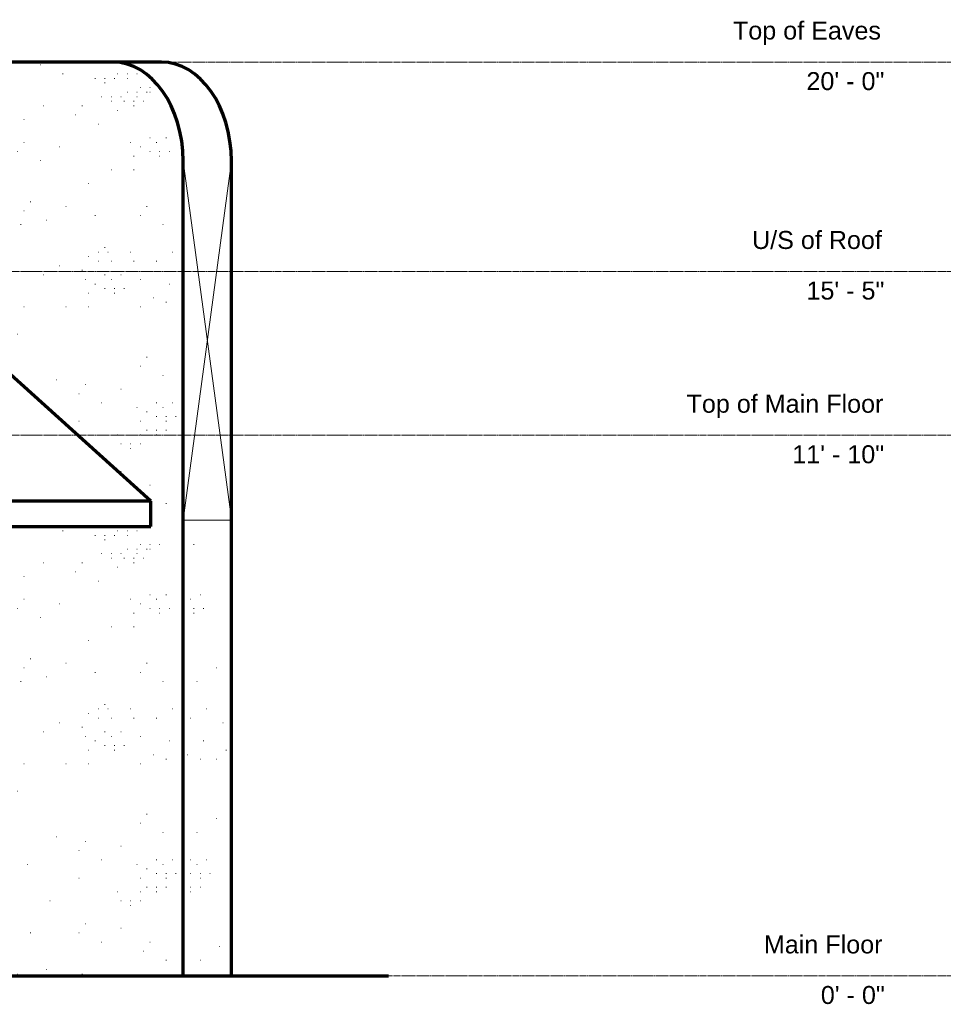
# Model space of a CAD drawing. Header units: inches. Extents: x -468 to 585, y -7 to 251.
# Tile 26 of 26: x 340 to 585, y -7 to 251. Entities that reach past the tile are written whole.
import ezdxf

# ---------------------------------------------------------------- set-up
doc = ezdxf.new("R2010")
doc.units = ezdxf.units.IN
doc.header["$MEASUREMENT"] = 0
doc.linetypes.add('Center 1_4_', pattern=[0.53125, 0.25, -0.09375, 0.09375, -0.09375])
for name, color, linetype, lineweight in [('A-DETL', 90, 'Continuous', 9), ('A-FLOR-LEVL', 51, 'Continuous', 9), ('A-ROOF', 132, 'Continuous', 9), ('A-WALL', 90, 'Continuous', 9), ('A-WALL-PATT', 111, 'Continuous', 9), ('Q-SPCQ', 2, 'Continuous', 9)]:
    doc.layers.add(name, color=color, linetype=linetype, lineweight=lineweight)
doc.styles.add('Arial', font='arial.ttf', dxfattribs={"height": 4.724409})

msp = doc.modelspace()

# ---------------------------------------------------------------- hatches: boundary and pattern name
at = {"layer": 'A-WALL-PATT'}
h = msp.add_hatch(dxfattribs=at)
h.set_pattern_fill('FP_2', color=256, style=0, pattern_type=2)
h.set_pattern_definition([(0, (528.1, 88.04), (0, 120), [0.112, -84.74]), (0, (483.13, 50.84), (0, 120), [0.112, -84.74]), (0, (509.44, 48.44), (0, 120), [0.112, -84.74]), (0, (529.8, 79.64), (0, 120), [0.112, -84.74]), (0, (517.92, 139.64), (0, 120), [0.112, -84.74]), (0, (475.5, 138.44), (0, 120), [0.112, -84.74]), (0, (492.46, 106.04), (0, 120), [0.112, -84.74]), (0, (496.71, 101.24), (0, 120), [0.112, -84.74]), (0, (541.68, 113.24), (0, 120), [0.112, -84.74]), (0, (544.23, 112.04), (0, 120), [0.112, -84.74]), (0, (544.23, 113.24), (0, 120), [0.112, -84.74]), (0, (546.77, 113.24), (0, 120), [0.112, -84.74]), (0, (529.8, 115.64), (0, 120), [0.112, -84.74]), (0, (532.35, 114.44), (0, 120), [0.112, -84.74]), (0, (532.35, 115.64), (0, 120), [0.112, -84.74]), (0, (534.89, 115.64), (0, 120), [0.112, -84.74]), (0, (537.44, 109.64), (0, 120), [0.112, -84.74]), (0, (539.98, 108.44), (0, 120), [0.112, -84.74]), (0, (539.98, 109.64), (0, 120), [0.112, -84.74]), (0, (542.53, 109.64), (0, 120), [0.112, -84.74]), (0, (538.29, 112.04), (0, 120), [0.112, -84.74]), (0, (540.83, 110.84), (0, 120), [0.112, -84.74]), (0, (540.83, 112.04), (0, 120), [0.112, -84.74]), (0, (543.38, 112.04), (0, 120), [0.112, -84.74]), (0, (531.5, 110.84), (0, 120), [0.112, -84.74]), (0, (534.04, 109.64), (0, 120), [0.112, -84.74]), (0, (534.04, 110.84), (0, 120), [0.112, -84.74]), (0, (536.59, 110.84), (0, 120), [0.112, -84.74]), (0, (535.74, 116.84), (0, 120), [0.112, -84.74]), (0, (538.29, 115.64), (0, 120), [0.112, -84.74]), (0, (538.29, 116.84), (0, 120), [0.112, -84.74]), (0, (540.83, 116.84), (0, 120), [0.112, -84.74]), (0, (500.95, 113.24), (0, 120), [0.112, -84.74]), (0, (503.5, 112.04), (0, 120), [0.112, -84.74]), (0, (503.5, 113.24), (0, 120), [0.112, -84.74]), (0, (506.04, 113.24), (0, 120), [0.112, -84.74]), (0, (499.25, 119.24), (0, 120), [0.112, -84.74]), (0, (501.8, 118.04), (0, 120), [0.112, -84.74]), (0, (501.8, 119.24), (0, 120), [0.112, -84.74]), (0, (504.35, 119.24), (0, 120), [0.112, -84.74]), (0, (536.59, 139.64), (0, 120), [0.112, -84.74]), (0, (539.13, 138.44), (0, 120), [0.112, -84.74]), (0, (539.13, 139.64), (0, 120), [0.112, -84.74]), (0, (541.68, 139.64), (0, 120), [0.112, -84.74]), (0, (492.46, 152.84), (0, 120), [0.112, -84.74]), (0, (495.01, 151.64), (0, 120), [0.112, -84.74]), (0, (495.01, 152.84), (0, 120), [0.112, -84.74]), (0, (497.56, 152.84), (0, 120), [0.112, -84.74]), (0, (485.68, 124.04), (0, 120), [0.112, -84.74]), (0, (488.22, 122.84), (0, 120), [0.112, -84.74]), (0, (488.22, 124.04), (0, 120), [0.112, -84.74]), (0, (490.77, 124.04), (0, 120), [0.112, -84.74]), (0, (543.38, 143.24), (0, 120), [0.112, -84.74]), (0, (545.92, 142.04), (0, 120), [0.112, -84.74]), (0, (545.92, 143.24), (0, 120), [0.112, -84.74]), (0, (548.47, 143.24), (0, 120), [0.112, -84.74]), (0, (479.74, 124.04), (0, 120), [0.112, -84.74]), (0, (482.28, 122.84), (0, 120), [0.112, -84.74]), (0, (482.28, 124.04), (0, 120), [0.112, -84.74]), (0, (484.83, 124.04), (0, 120), [0.112, -84.74]), (0, (536.59, 154.04), (0, 120), [0.112, -84.74]), (0, (531.5, 150.44), (0, 120), [0.112, -84.74]), (0, (527.25, 155.24), (0, 120), [0.112, -84.74]), (0, (525.56, 152.84), (0, 120), [0.112, -84.74]), (0, (526.4, 120.44), (0, 120), [0.112, -84.74]), (0, (521.32, 116.84), (0, 120), [0.112, -84.74]), (0, (517.07, 121.64), (0, 120), [0.112, -84.74]), (0, (515.38, 119.24), (0, 120), [0.112, -84.74]), (0, (535.74, 107.24), (0, 120), [0.112, -84.74]), (0, (530.65, 103.64), (0, 120), [0.112, -84.74]), (0, (526.4, 108.44), (0, 120), [0.112, -84.74]), (0, (524.71, 106.04), (0, 120), [0.112, -84.74]), (0, (509.44, 120.44), (0, 120), [0.112, -84.74]), (0, (504.35, 116.84), (0, 120), [0.112, -84.74]), (0, (500.1, 121.64), (0, 120), [0.112, -84.74]), (0, (498.4, 119.24), (0, 120), [0.112, -84.74]), (0, (512.83, 131.24), (0, 120), [0.112, -84.74]), (0, (507.74, 127.64), (0, 120), [0.112, -84.74]), (0, (503.5, 132.44), (0, 120), [0.112, -84.74]), (0, (501.8, 130.04), (0, 120), [0.112, -84.74]), (0, (553.56, 127.64), (0, 120), [0.112, -84.74]), (0, (548.47, 124.04), (0, 120), [0.112, -84.74]), (0, (544.23, 128.84), (0, 120), [0.112, -84.74]), (0, (542.53, 126.44), (0, 120), [0.112, -84.74]), (0, (520.47, 97.64), (0, 120), [0.112, -84.74]), (0, (515.38, 94.04), (0, 120), [0.112, -84.74]), (0, (511.13, 98.84), (0, 120), [0.112, -84.74]), (0, (509.44, 96.44), (0, 120), [0.112, -84.74]), (0, (516.22, 108.44), (0, 120), [0.112, -84.74]), (0, (511.13, 104.84), (0, 120), [0.112, -84.74]), (0, (506.89, 109.64), (0, 120), [0.112, -84.74]), (0, (505.19, 107.24), (0, 120), [0.112, -84.74]), (0, (536.59, 132.44), (0, 120), [0.112, -84.74]), (0, (531.5, 128.84), (0, 120), [0.112, -84.74]), (0, (527.25, 133.64), (0, 120), [0.112, -84.74]), (0, (525.56, 131.24), (0, 120), [0.112, -84.74]), (0, (552.71, 80.84), (0, 120), [0.112, -84.74]), (0, (547.62, 77.24), (0, 120), [0.112, -84.74]), (0, (543.38, 82.04), (0, 120), [0.112, -84.74]), (0, (541.68, 79.64), (0, 120), [0.112, -84.74]), (0, (510.28, 77.24), (0, 120), [0.112, -84.74]), (0, (505.19, 73.64), (0, 120), [0.112, -84.74]), (0, (500.95, 78.44), (0, 120), [0.112, -84.74]), (0, (499.25, 76.04), (0, 120), [0.112, -84.74]), (0, (483.98, 102.44), (0, 120), [0.112, -84.74]), (0, (478.89, 98.84), (0, 120), [0.112, -84.74]), (0, (474.65, 103.64), (0, 120), [0.112, -84.74]), (0, (472.95, 101.24), (0, 120), [0.112, -84.74]), (0, (496.71, 137.24), (0, 120), [0.112, -84.74]), (0, (491.62, 133.64), (0, 120), [0.112, -84.74]), (0, (487.37, 138.44), (0, 120), [0.112, -84.74]), (0, (485.68, 136.04), (0, 120), [0.112, -84.74]), (0, (485.68, 157.64), (0, 120), [0.112, -84.74]), (0, (480.59, 154.04), (0, 120), [0.112, -84.74]), (0, (476.34, 158.84), (0, 120), [0.112, -84.74]), (0, (474.65, 156.44), (0, 120), [0.112, -84.74]), (0, (552.71, 161.24), (0, 120), [0.112, -84.74]), (0, (547.62, 157.64), (0, 120), [0.112, -84.74]), (0, (543.38, 162.44), (0, 120), [0.112, -84.74]), (0, (541.68, 160.04), (0, 120), [0.112, -84.74]), (0, (511.13, 80.84), (0, 120), [0.112, -84.74]), (0, (512.83, 83.24), (0, 120), [0.112, -84.74]), (0, (517.07, 78.44), (0, 120), [0.112, -84.74]), (0, (522.16, 82.04), (0, 120), [0.112, -84.74]), (0, (476.34, 113.24), (0, 120), [0.112, -84.74]), (0, (482.28, 113.24), (0, 120), [0.112, -84.74]), (0, (482.28, 116.84), (0, 120), [0.112, -84.74]), (0, (483.98, 119.24), (0, 120), [0.112, -84.74]), (0, (481.43, 120.44), (0, 120), [0.112, -84.74]), (0, (486.53, 121.64), (0, 120), [0.112, -84.74]), (0, (488.22, 120.44), (0, 120), [0.112, -84.74]), (0, (486.53, 118.04), (0, 120), [0.112, -84.74]), (0, (489.07, 116.84), (0, 120), [0.112, -84.74]), (0, (489.07, 118.04), (0, 120), [0.112, -84.74]), (0, (491.62, 118.04), (0, 120), [0.112, -84.74]), (0, (490.77, 121.64), (0, 120), [0.112, -84.74]), (0, (535.74, 142.04), (0, 120), [0.112, -84.74]), (0, (541.68, 142.04), (0, 120), [0.112, -84.74]), (0, (541.68, 145.64), (0, 120), [0.112, -84.74]), (0, (543.38, 148.04), (0, 120), [0.112, -84.74]), (0, (540.83, 149.24), (0, 120), [0.112, -84.74]), (0, (545.92, 150.44), (0, 120), [0.112, -84.74]), (0, (547.62, 149.24), (0, 120), [0.112, -84.74]), (0, (545.92, 146.84), (0, 120), [0.112, -84.74]), (0, (548.47, 145.64), (0, 120), [0.112, -84.74]), (0, (548.47, 146.84), (0, 120), [0.112, -84.74]), (0, (551.01, 146.84), (0, 120), [0.112, -84.74]), (0, (550.16, 150.44), (0, 120), [0.112, -84.74]), (0, (534.04, 91.64), (0, 120), [0.112, -84.74]), (0, (539.98, 91.64), (0, 120), [0.112, -84.74]), (0, (539.98, 95.24), (0, 120), [0.112, -84.74]), (0, (541.68, 97.64), (0, 120), [0.112, -84.74]), (0, (539.13, 98.84), (0, 120), [0.112, -84.74]), (0, (544.23, 100.04), (0, 120), [0.112, -84.74]), (0, (545.92, 98.84), (0, 120), [0.112, -84.74]), (0, (544.23, 96.44), (0, 120), [0.112, -84.74]), (0, (546.77, 95.24), (0, 120), [0.112, -84.74]), (0, (546.77, 96.44), (0, 120), [0.112, -84.74]), (0, (549.32, 96.44), (0, 120), [0.112, -84.74]), (0, (548.47, 100.04), (0, 120), [0.112, -84.74]), (0, (478.04, 90.44), (0, 120), [0.112, -84.74]), (0, (489.07, 88.04), (0, 120), [0.112, -84.74]), (0, (483.98, 79.64), (0, 120), [0.112, -84.74]), (0, (493.31, 90.44), (0, 120), [0.112, -84.74]), (0, (495.01, 79.64), (0, 120), [0.112, -84.74]), (0, (500.1, 86.84), (0, 120), [0.112, -84.74]), (0, (499.25, 89.24), (0, 120), [0.112, -84.74]), (0, (495.01, 146.84), (0, 120), [0.112, -84.74]), (0, (500.95, 148.04), (0, 120), [0.112, -84.74]), (0, (502.65, 150.44), (0, 120), [0.112, -84.74]), (0, (505.19, 156.44), (0, 120), [0.112, -84.74]), (0, (507.74, 158.84), (0, 120), [0.112, -84.74]), (0, (500.95, 157.64), (0, 120), [0.112, -84.74]), (0, (500.1, 158.84), (0, 120), [0.112, -84.74]), (0, (499.25, 161.24), (0, 120), [0.112, -84.74]), (0, (499.25, 155.24), (0, 120), [0.112, -84.74]), (0, (498.4, 156.44), (0, 120), [0.112, -84.74]), (0, (496.71, 157.64), (0, 120), [0.112, -84.74]), (0, (494.16, 161.24), (0, 120), [0.112, -84.74]), (0, (493.31, 160.04), (0, 120), [0.112, -84.74]), (0, (490.77, 158.84), (0, 120), [0.112, -84.74]), (0, (491.62, 156.44), (0, 120), [0.112, -84.74]), (0, (494.16, 157.64), (0, 120), [0.112, -84.74]), (0, (494.16, 155.24), (0, 120), [0.112, -84.74]), (0, (506.89, 145.64), (0, 120), [0.112, -84.74]), (0, (511.98, 149.24), (0, 120), [0.112, -84.74]), (0, (519.62, 156.44), (0, 120), [0.112, -84.74]), (0, (525.56, 145.64), (0, 120), [0.112, -84.74]), (0, (533.2, 70.04), (0, 120), [0.112, -84.74]), (0, (541.68, 62.84), (0, 120), [0.112, -84.74]), (0, (541.68, 55.64), (0, 120), [0.112, -84.74]), (0, (545.07, 58.04), (0, 120), [0.112, -84.74]), (0, (548.47, 56.84), (0, 120), [0.112, -84.74]), (0, (549.32, 61.64), (0, 120), [0.112, -84.74]), (0, (552.71, 56.84), (0, 120), [0.112, -84.74]), (0, (555.26, 59.24), (0, 120), [0.112, -84.74]), (0, (554.41, 66.44), (0, 120), [0.112, -84.74]), (0, (550.16, 70.04), (0, 120), [0.112, -84.74]), (0, (545.92, 67.64), (0, 120), [0.112, -84.74]), (0, (539.13, 70.04), (0, 120), [0.112, -84.74]), (0, (539.98, 67.64), (0, 120), [0.112, -84.74]), (0, (536.59, 64.04), (0, 120), [0.112, -84.74]), (0, (537.44, 60.44), (0, 120), [0.112, -84.74]), (0, (534.89, 60.44), (0, 120), [0.112, -84.74]), (0, (534.89, 59.24), (0, 120), [0.112, -84.74]), (0, (532.35, 60.44), (0, 120), [0.112, -84.74]), (0, (534.04, 62.84), (0, 120), [0.112, -84.74]), (0, (532.35, 64.04), (0, 120), [0.112, -84.74]), (0, (534.04, 67.64), (0, 120), [0.112, -84.74]), (0, (530.65, 67.64), (0, 120), [0.112, -84.74]), (0, (532.35, 71.24), (0, 120), [0.112, -84.74]), (0, (530.65, 70.04), (0, 120), [0.112, -84.74]), (0, (528.1, 68.84), (0, 120), [0.112, -84.74]), (0, (526.4, 65.24), (0, 120), [0.112, -84.74]), (0, (527.25, 62.84), (0, 120), [0.112, -84.74]), (0, (529.8, 61.64), (0, 120), [0.112, -84.74]), (0, (528.1, 59.24), (0, 120), [0.112, -84.74]), (0, (528.1, 55.64), (0, 120), [0.112, -84.74]), (0, (522.16, 55.64), (0, 120), [0.112, -84.74]), (0, (520.47, 66.44), (0, 120), [0.112, -84.74]), (0, (511.13, 55.64), (0, 120), [0.112, -84.74]), (0, (516.22, 64.04), (0, 120), [0.112, -84.74]), (0, (505.19, 66.44), (0, 120), [0.112, -84.74]), (0, (497.56, 59.24), (0, 120), [0.112, -84.74]), (0, (492.46, 55.64), (0, 120), [0.112, -84.74]), (0, (479.74, 65.24), (0, 120), [0.112, -84.74]), (0, (479.74, 67.64), (0, 120), [0.112, -84.74]), (0, (477.19, 66.44), (0, 120), [0.112, -84.74]), (0, (476.34, 68.84), (0, 120), [0.112, -84.74]), (0, (478.89, 70.04), (0, 120), [0.112, -84.74]), (0, (479.74, 71.24), (0, 120), [0.112, -84.74]), (0, (482.28, 67.64), (0, 120), [0.112, -84.74]), (0, (483.98, 66.44), (0, 120), [0.112, -84.74]), (0, (484.83, 65.24), (0, 120), [0.112, -84.74]), (0, (484.83, 71.24), (0, 120), [0.112, -84.74]), (0, (485.68, 68.84), (0, 120), [0.112, -84.74]), (0, (486.53, 67.64), (0, 120), [0.112, -84.74]), (0, (493.31, 68.84), (0, 120), [0.112, -84.74]), (0, (490.77, 66.44), (0, 120), [0.112, -84.74]), (0, (488.22, 60.44), (0, 120), [0.112, -84.74]), (0, (486.53, 58.04), (0, 120), [0.112, -84.74]), (0, (480.59, 56.84), (0, 120), [0.112, -84.74])])
h.paths.add_polyline_path([(325.13, 0), (383.35, 0), (383.35, 214), (383.19, 217.39), (382.72, 220.73), (381.95, 223.95), (380.89, 227), (379.55, 229.83), (377.96, 232.38), (376.16, 234.63), (374.16, 236.52), (372, 238.02), (369.72, 239.11), (367.36, 239.78), (364.96, 240), (332.09, 240), (332.09, 163.28), (374.9, 124.73), (374.9, 118), (325.13, 118), (325.13, 4.41)], flags=0)
h = msp.add_hatch(dxfattribs=at)
h.set_pattern_fill('FP_3', color=256, style=0, pattern_type=2)
h.set_pattern_definition([(0, (27.96, 88.04), (0, 120), [0.112, -84.74]), (0, (-17.02, 50.84), (0, 120), [0.112, -84.74]), (0, (9.29, 48.44), (0, 120), [0.112, -84.74]), (0, (29.65, 79.64), (0, 120), [0.112, -84.74]), (0, (17.77, 139.64), (0, 120), [0.112, -84.74]), (0, (-24.65, 138.44), (0, 120), [0.112, -84.741]), (0, (-7.68, 106.04), (0, 120), [0.112, -84.74]), (0, (-3.44, 101.24), (0, 120), [0.112, -84.74]), (0, (41.53, 113.24), (0, 120), [0.112, -84.74]), (0, (44.08, 112.04), (0, 120), [0.112, -84.74]), (0, (44.08, 113.24), (0, 120), [0.112, -84.74]), (0, (46.62, 113.24), (0, 120), [0.112, -84.74]), (0, (29.65, 115.64), (0, 120), [0.112, -84.74]), (0, (32.2, 114.44), (0, 120), [0.112, -84.74]), (0, (32.2, 115.64), (0, 120), [0.112, -84.74]), (0, (34.74, 115.64), (0, 120), [0.112, -84.74]), (0, (37.29, 109.64), (0, 120), [0.112, -84.74]), (0, (39.84, 108.44), (0, 120), [0.112, -84.74]), (0, (39.84, 109.64), (0, 120), [0.112, -84.74]), (0, (42.38, 109.64), (0, 120), [0.112, -84.74]), (0, (38.14, 112.04), (0, 120), [0.112, -84.74]), (0, (40.69, 110.84), (0, 120), [0.112, -84.74]), (0, (40.69, 112.04), (0, 120), [0.112, -84.74]), (0, (43.23, 112.04), (0, 120), [0.112, -84.74]), (0, (31.35, 110.84), (0, 120), [0.112, -84.74]), (0, (33.9, 109.64), (0, 120), [0.112, -84.74]), (0, (33.9, 110.84), (0, 120), [0.112, -84.74]), (0, (36.44, 110.84), (0, 120), [0.112, -84.74]), (0, (35.59, 116.84), (0, 120), [0.112, -84.74]), (0, (38.14, 115.64), (0, 120), [0.112, -84.74]), (0, (38.14, 116.84), (0, 120), [0.112, -84.74]), (0, (40.69, 116.84), (0, 120), [0.112, -84.74]), (0, (0.8, 113.24), (0, 120), [0.112, -84.74]), (0, (3.35, 112.04), (0, 120), [0.112, -84.74]), (0, (3.35, 113.24), (0, 120), [0.112, -84.74]), (0, (5.9, 113.24), (0, 120), [0.112, -84.74]), (0, (-0.89, 119.24), (0, 120), [0.112, -84.74]), (0, (1.65, 118.04), (0, 120), [0.112, -84.74]), (0, (1.65, 119.24), (0, 120), [0.112, -84.74]), (0, (4.2, 119.24), (0, 120), [0.112, -84.74]), (0, (36.44, 139.64), (0, 120), [0.112, -84.74]), (0, (38.99, 138.44), (0, 120), [0.112, -84.74]), (0, (38.99, 139.64), (0, 120), [0.112, -84.74]), (0, (41.53, 139.64), (0, 120), [0.112, -84.74]), (0, (-7.68, 152.84), (0, 120), [0.112, -84.741]), (0, (-5.14, 151.64), (0, 120), [0.112, -84.741]), (0, (-5.14, 152.84), (0, 120), [0.112, -84.741]), (0, (-2.59, 152.84), (0, 120), [0.112, -84.741]), (0, (-14.47, 124.04), (0, 120), [0.112, -84.741]), (0, (-11.92, 122.84), (0, 120), [0.112, -84.741]), (0, (-11.92, 124.04), (0, 120), [0.112, -84.741]), (0, (-9.38, 124.04), (0, 120), [0.112, -84.74]), (0, (43.23, 143.24), (0, 120), [0.112, -84.74]), (0, (45.78, 142.04), (0, 120), [0.112, -84.74]), (0, (45.78, 143.24), (0, 120), [0.112, -84.74]), (0, (48.32, 143.24), (0, 120), [0.112, -84.74]), (0, (-20.41, 124.04), (0, 120), [0.112, -84.741]), (0, (-17.86, 122.84), (0, 120), [0.112, -84.741]), (0, (-17.86, 124.04), (0, 120), [0.112, -84.741]), (0, (-15.32, 124.04), (0, 120), [0.112, -84.741]), (0, (36.44, 154.04), (0, 120), [0.112, -84.74]), (0, (31.35, 150.44), (0, 120), [0.112, -84.74]), (0, (27.11, 155.24), (0, 120), [0.112, -84.74]), (0, (25.41, 152.84), (0, 120), [0.112, -84.74]), (0, (26.26, 120.44), (0, 120), [0.112, -84.74]), (0, (21.17, 116.84), (0, 120), [0.112, -84.74]), (0, (16.93, 121.64), (0, 120), [0.112, -84.74]), (0, (15.23, 119.24), (0, 120), [0.112, -84.74]), (0, (35.59, 107.24), (0, 120), [0.112, -84.74]), (0, (30.5, 103.64), (0, 120), [0.112, -84.74]), (0, (26.26, 108.44), (0, 120), [0.112, -84.74]), (0, (24.56, 106.04), (0, 120), [0.112, -84.74]), (0, (9.29, 120.44), (0, 120), [0.112, -84.74]), (0, (4.2, 116.84), (0, 120), [0.112, -84.74]), (0, (-0.04, 121.64), (0, 120), [0.112, -84.74]), (0, (-1.74, 119.24), (0, 120), [0.112, -84.74]), (0, (12.68, 131.24), (0, 120), [0.112, -84.74]), (0, (7.59, 127.64), (0, 120), [0.112, -84.74]), (0, (3.35, 132.44), (0, 120), [0.112, -84.74]), (0, (1.65, 130.04), (0, 120), [0.112, -84.74]), (0, (53.41, 127.64), (0, 120), [0.112, -84.74]), (0, (48.32, 124.04), (0, 120), [0.112, -84.74]), (0, (44.08, 128.84), (0, 120), [0.112, -84.74]), (0, (42.38, 126.44), (0, 120), [0.112, -84.74]), (0, (20.32, 97.64), (0, 120), [0.112, -84.74]), (0, (15.23, 94.04), (0, 120), [0.112, -84.74]), (0, (10.99, 98.84), (0, 120), [0.112, -84.74]), (0, (9.29, 96.44), (0, 120), [0.112, -84.74]), (0, (16.08, 108.44), (0, 120), [0.112, -84.74]), (0, (10.99, 104.84), (0, 120), [0.112, -84.74]), (0, (6.74, 109.64), (0, 120), [0.112, -84.74]), (0, (5.05, 107.24), (0, 120), [0.112, -84.74]), (0, (36.44, 132.44), (0, 120), [0.112, -84.74]), (0, (31.35, 128.84), (0, 120), [0.112, -84.74]), (0, (27.11, 133.64), (0, 120), [0.112, -84.74]), (0, (25.41, 131.24), (0, 120), [0.112, -84.74]), (0, (52.56, 80.84), (0, 120), [0.112, -84.74]), (0, (47.47, 77.24), (0, 120), [0.112, -84.74]), (0, (43.23, 82.04), (0, 120), [0.112, -84.74]), (0, (41.53, 79.64), (0, 120), [0.112, -84.74]), (0, (10.14, 77.24), (0, 120), [0.112, -84.74]), (0, (5.05, 73.64), (0, 120), [0.112, -84.74]), (0, (0.8, 78.44), (0, 120), [0.112, -84.74]), (0, (-0.89, 76.04), (0, 120), [0.112, -84.74]), (0, (-16.17, 102.44), (0, 120), [0.112, -84.741]), (0, (-21.26, 98.84), (0, 120), [0.112, -84.741]), (0, (-25.5, 103.64), (0, 120), [0.112, -84.741]), (0, (-27.2, 101.24), (0, 120), [0.112, -84.741]), (0, (-3.44, 137.24), (0, 120), [0.112, -84.74]), (0, (-8.53, 133.64), (0, 120), [0.112, -84.741]), (0, (-12.77, 138.44), (0, 120), [0.112, -84.741]), (0, (-14.47, 136.04), (0, 120), [0.112, -84.741]), (0, (-14.47, 157.64), (0, 120), [0.112, -84.741]), (0, (-19.56, 154.04), (0, 120), [0.112, -84.741]), (0, (-23.8, 158.84), (0, 120), [0.112, -84.741]), (0, (-25.5, 156.44), (0, 120), [0.112, -84.741]), (0, (52.56, 161.24), (0, 120), [0.112, -84.74]), (0, (47.47, 157.64), (0, 120), [0.112, -84.74]), (0, (43.23, 162.44), (0, 120), [0.112, -84.74]), (0, (41.53, 160.04), (0, 120), [0.112, -84.74]), (0, (10.99, 80.84), (0, 120), [0.112, -84.74]), (0, (12.68, 83.24), (0, 120), [0.112, -84.74]), (0, (16.93, 78.44), (0, 120), [0.112, -84.74]), (0, (22.02, 82.04), (0, 120), [0.112, -84.74]), (0, (-23.8, 113.24), (0, 120), [0.112, -84.741]), (0, (-17.86, 113.24), (0, 120), [0.112, -84.741]), (0, (-17.86, 116.84), (0, 120), [0.112, -84.741]), (0, (-16.17, 119.24), (0, 120), [0.112, -84.741]), (0, (-18.71, 120.44), (0, 120), [0.112, -84.741]), (0, (-13.62, 121.64), (0, 120), [0.112, -84.741]), (0, (-11.92, 120.44), (0, 120), [0.112, -84.741]), (0, (-13.62, 118.04), (0, 120), [0.112, -84.741]), (0, (-11.07, 116.84), (0, 120), [0.112, -84.74]), (0, (-11.07, 118.04), (0, 120), [0.112, -84.74]), (0, (-8.53, 118.04), (0, 120), [0.112, -84.74]), (0, (-9.38, 121.64), (0, 120), [0.112, -84.74]), (0, (35.59, 142.04), (0, 120), [0.112, -84.74]), (0, (41.53, 142.04), (0, 120), [0.112, -84.74]), (0, (41.53, 145.64), (0, 120), [0.112, -84.74]), (0, (43.23, 148.04), (0, 120), [0.112, -84.74]), (0, (40.69, 149.24), (0, 120), [0.112, -84.74]), (0, (45.78, 150.44), (0, 120), [0.112, -84.74]), (0, (47.47, 149.24), (0, 120), [0.112, -84.74]), (0, (45.78, 146.84), (0, 120), [0.112, -84.74]), (0, (48.32, 145.64), (0, 120), [0.112, -84.74]), (0, (48.32, 146.84), (0, 120), [0.112, -84.74]), (0, (50.87, 146.84), (0, 120), [0.112, -84.74]), (0, (50.02, 150.44), (0, 120), [0.112, -84.74]), (0, (33.9, 91.64), (0, 120), [0.112, -84.74]), (0, (39.84, 91.64), (0, 120), [0.112, -84.74]), (0, (39.84, 95.24), (0, 120), [0.112, -84.74]), (0, (41.53, 97.64), (0, 120), [0.112, -84.74]), (0, (38.99, 98.84), (0, 120), [0.112, -84.74]), (0, (44.08, 100.04), (0, 120), [0.112, -84.74]), (0, (45.78, 98.84), (0, 120), [0.112, -84.74]), (0, (44.08, 96.44), (0, 120), [0.112, -84.74]), (0, (46.62, 95.24), (0, 120), [0.112, -84.74]), (0, (46.62, 96.44), (0, 120), [0.112, -84.74]), (0, (49.17, 96.44), (0, 120), [0.112, -84.74]), (0, (48.32, 100.04), (0, 120), [0.112, -84.74]), (0, (-22.11, 90.44), (0, 120), [0.112, -84.741]), (0, (-11.07, 88.04), (0, 120), [0.112, -84.74]), (0, (-16.17, 79.64), (0, 120), [0.112, -84.74]), (0, (-6.83, 90.44), (0, 120), [0.112, -84.74]), (0, (-5.14, 79.64), (0, 120), [0.112, -84.74]), (0, (-0.04, 86.84), (0, 120), [0.112, -84.74]), (0, (-0.89, 89.24), (0, 120), [0.112, -84.74]), (0, (-5.14, 146.84), (0, 120), [0.112, -84.741]), (0, (0.8, 148.04), (0, 120), [0.112, -84.74]), (0, (2.5, 150.44), (0, 120), [0.112, -84.74]), (0, (5.05, 156.44), (0, 120), [0.112, -84.74]), (0, (7.59, 158.84), (0, 120), [0.112, -84.74]), (0, (0.8, 157.64), (0, 120), [0.112, -84.741]), (0, (-0.04, 158.84), (0, 120), [0.112, -84.741]), (0, (-0.89, 161.24), (0, 120), [0.112, -84.741]), (0, (-0.89, 155.24), (0, 120), [0.112, -84.741]), (0, (-1.74, 156.44), (0, 120), [0.112, -84.741]), (0, (-3.44, 157.64), (0, 120), [0.112, -84.741]), (0, (-5.98, 161.24), (0, 120), [0.112, -84.741]), (0, (-6.83, 160.04), (0, 120), [0.112, -84.741]), (0, (-9.38, 158.84), (0, 120), [0.112, -84.741]), (0, (-8.53, 156.44), (0, 120), [0.112, -84.741]), (0, (-5.98, 157.64), (0, 120), [0.112, -84.741]), (0, (-5.98, 155.24), (0, 120), [0.112, -84.741]), (0, (6.74, 145.64), (0, 120), [0.112, -84.74]), (0, (11.84, 149.24), (0, 120), [0.112, -84.74]), (0, (19.47, 156.44), (0, 120), [0.112, -84.74]), (0, (25.41, 145.64), (0, 120), [0.112, -84.74]), (0, (33.05, 70.04), (0, 120), [0.112, -84.74]), (0, (41.53, 62.84), (0, 120), [0.112, -84.74]), (0, (41.53, 55.64), (0, 120), [0.112, -84.74]), (0, (44.93, 58.04), (0, 120), [0.112, -84.74]), (0, (48.32, 56.84), (0, 120), [0.112, -84.74]), (0, (49.17, 61.64), (0, 120), [0.112, -84.74]), (0, (52.56, 56.84), (0, 120), [0.112, -84.74]), (0, (55.11, 59.24), (0, 120), [0.112, -84.74]), (0, (54.26, 66.44), (0, 120), [0.112, -84.74]), (0, (50.02, 70.04), (0, 120), [0.112, -84.74]), (0, (45.78, 67.64), (0, 120), [0.112, -84.74]), (0, (38.99, 70.04), (0, 120), [0.112, -84.74]), (0, (39.84, 67.64), (0, 120), [0.112, -84.74]), (0, (36.44, 64.04), (0, 120), [0.112, -84.74]), (0, (37.29, 60.44), (0, 120), [0.112, -84.74]), (0, (34.74, 60.44), (0, 120), [0.112, -84.74]), (0, (34.74, 59.24), (0, 120), [0.112, -84.74]), (0, (32.2, 60.44), (0, 120), [0.112, -84.74]), (0, (33.9, 62.84), (0, 120), [0.112, -84.74]), (0, (32.2, 64.04), (0, 120), [0.112, -84.74]), (0, (33.9, 67.64), (0, 120), [0.112, -84.74]), (0, (30.5, 67.64), (0, 120), [0.112, -84.74]), (0, (32.2, 71.24), (0, 120), [0.112, -84.74]), (0, (30.5, 70.04), (0, 120), [0.112, -84.74]), (0, (27.96, 68.84), (0, 120), [0.112, -84.74]), (0, (26.26, 65.24), (0, 120), [0.112, -84.74]), (0, (27.11, 62.84), (0, 120), [0.112, -84.74]), (0, (29.65, 61.64), (0, 120), [0.112, -84.74]), (0, (27.96, 59.24), (0, 120), [0.112, -84.74]), (0, (27.96, 55.64), (0, 120), [0.112, -84.74]), (0, (22.02, 55.64), (0, 120), [0.112, -84.74]), (0, (20.32, 66.44), (0, 120), [0.112, -84.74]), (0, (10.99, 55.64), (0, 120), [0.112, -84.74]), (0, (16.08, 64.04), (0, 120), [0.112, -84.74]), (0, (5.05, 66.44), (0, 120), [0.112, -84.74]), (0, (-2.59, 59.24), (0, 120), [0.112, -84.74]), (0, (-7.68, 55.64), (0, 120), [0.112, -84.74]), (0, (-20.41, 65.24), (0, 120), [0.112, -84.74]), (0, (-20.41, 67.64), (0, 120), [0.112, -84.74]), (0, (-22.95, 66.44), (0, 120), [0.112, -84.741]), (0, (-23.8, 68.84), (0, 120), [0.112, -84.741]), (0, (-21.26, 70.04), (0, 120), [0.112, -84.74]), (0, (-20.41, 71.24), (0, 120), [0.112, -84.74]), (0, (-17.86, 67.64), (0, 120), [0.112, -84.74]), (0, (-16.17, 66.44), (0, 120), [0.112, -84.74]), (0, (-15.32, 65.24), (0, 120), [0.112, -84.74]), (0, (-15.32, 71.24), (0, 120), [0.112, -84.74]), (0, (-14.47, 68.84), (0, 120), [0.112, -84.74]), (0, (-13.62, 67.64), (0, 120), [0.112, -84.74]), (0, (-6.83, 68.84), (0, 120), [0.112, -84.74]), (0, (-9.38, 66.44), (0, 120), [0.112, -84.74]), (0, (-11.92, 60.44), (0, 120), [0.112, -84.74]), (0, (-13.62, 58.04), (0, 120), [0.112, -84.74]), (0, (-19.56, 56.84), (0, 120), [0.112, -84.74])])
h.paths.add_polyline_path([(396.08, 0), (396.08, 119.69), (383.35, 119.69), (383.35, 0)], flags=0)

# ---------------------------------------------------------------- linework, layer by layer
at = {"layer": 'A-DETL', "lineweight": 70}
for p, q in [((377.65, 240), (330.47, 240)), ((383.35, 0), (383.35, 214)), ((396.04, 0), (396.04, 214)), ((374.9, 124.73), (325.13, 169.54)), ((374.9, 124.73), (-250.93, 124.73)), ((374.9, 118), (374.9, 124.73)), ((-250.93, 118), (374.9, 118)), ((-347.24, 0), (437.34, 0))]:
    msp.add_line(p, q, dxfattribs=at)
for centre in [(364.96, 214), (377.65, 214)]:
    msp.add_ellipse(centre, major_axis=(0, 26), ratio=0.707107, start_param=4.712389, end_param=6.283185, dxfattribs=at)
at = {"layer": 'A-FLOR-LEVL', "linetype": 'Center 1_4_'}
for p, q in [((-468.09, 240), (585.16, 240)), ((-468.09, 185), (585.16, 185)), ((-468.09, 142), (585.16, 142)), ((-468.09, 0), (585.16, 0))]:
    msp.add_line(p, q, dxfattribs=at)
at = {"layer": 'A-ROOF'}
for p, q in [((-250.93, 124.73), (374.9, 124.73)), ((374.9, 118), (-250.93, 118))]:
    msp.add_line(p, q, dxfattribs=at)
at = {"layer": 'A-WALL'}
for p, q in [((377.69, 240), (-287.41, 240)), ((383.35, 0), (383.35, 214)), ((396.08, 214), (396.08, 0)), ((332.09, 163.28), (374.9, 124.73)), ((374.9, 124.73), (374.9, 118)), ((396.08, 119.69), (383.35, 119.69)), ((88.75, 0), (396.08, 0))]:
    msp.add_line(p, q, dxfattribs=at)
for centre in [(364.96, 214), (377.69, 214)]:
    msp.add_ellipse(centre, major_axis=(0, 26), ratio=0.707107, start_param=4.712389, end_param=6.283185, dxfattribs=at)
at = {"layer": 'Q-SPCQ'}
for p, q in [((383.35, 119.69), (396.04, 214)), ((383.35, 214), (396.04, 120))]:
    msp.add_line(p, q, dxfattribs=at)

# ---------------------------------------------------------------- texts
at = {"layer": 'A-FLOR-LEVL', "attachment_point": 1, "style": 'Arial'}
for s, insert, char_height, width in [('Top of Eaves', (527.79, 250.65), 4.7244, 47.3437), ('20\' - 0"', (547.1, 237.37), 4.724, 24.9975), ('U/S of Roof', (532.8, 195.65), 4.7244, 41.2837), ('15\' - 5"', (547.1, 182.37), 4.724, 24.9975), ('Top of Main Floor', (515.6, 152.65), 4.7244, 62.115), ('11\' - 10"', (543.37, 139.37), 4.724, 29.5425), ('Main Floor', (535.92, 10.65), 4.724, 37.4962), ('0\' - 0"', (550.88, -2.63), 4.724, 20.4525)]:
    msp.add_mtext(s, dxfattribs=dict(at, insert=insert, char_height=char_height, width=width))

doc.saveas('drawing.dxf')
